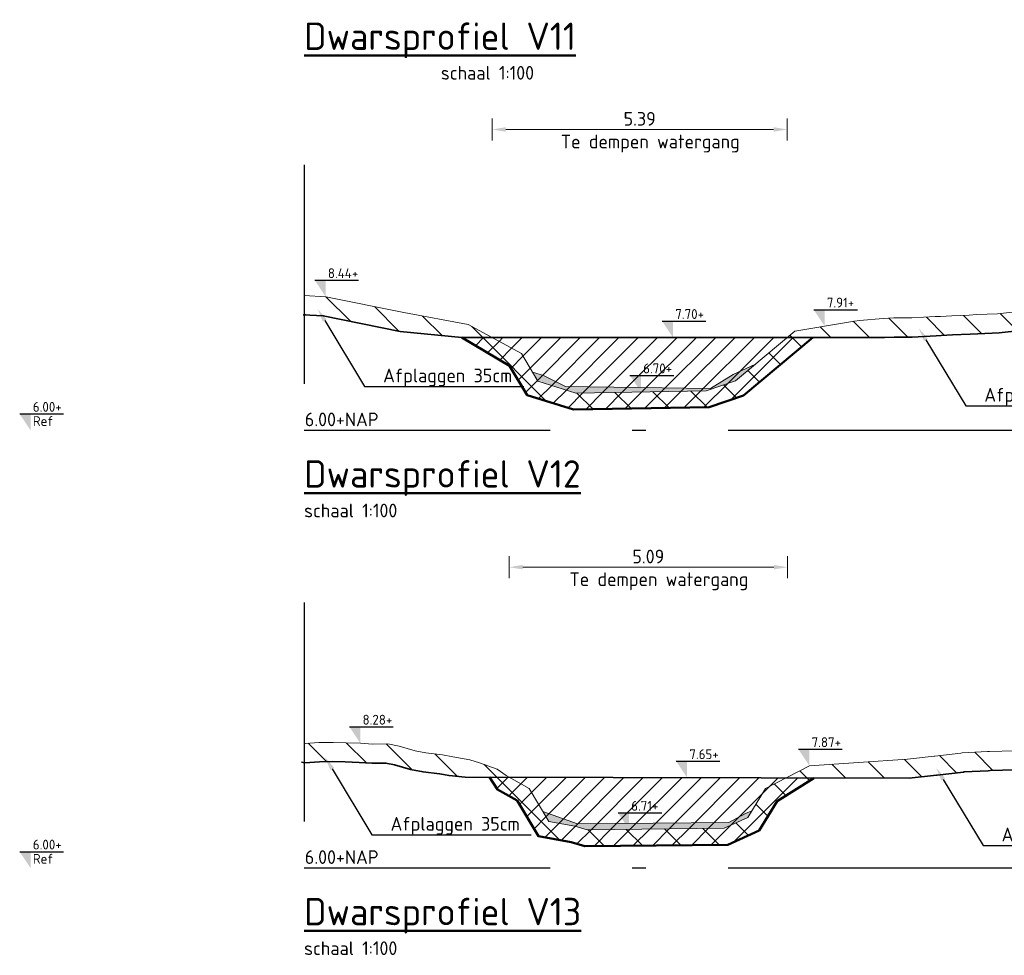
# Model space of a CAD drawing. Header units: metres. Extents: x 199581 to 207779, y 462378 to 466293.
# Tile 68 of 134: x 207293 to 207311, y 465988 to 466005. Entities that reach past the tile are written whole.
import ezdxf
from ezdxf import colors
from ezdxf.entities.mleader import LeaderData, LeaderLine
from ezdxf.math import Vec2, Vec3

# ---------------------------------------------------------------- set-up
doc = ezdxf.new("R2010")
doc.units = ezdxf.units.M
doc.linetypes.add('AL-NAP_LIJN', pattern=[15.25, 12, -1.5, 0.25, -1.5])
doc.linetypes.add('XX-AFBREEK', pattern=[7, 4, -1, 1, -1])
doc.layers.get('0').update_dxf_attribs({"lineweight": 25})
for name, color, linetype, lineweight in [('B-WE-GR-MAAIVELD-G-GRIJS', 253, 'GW-MAAIVELD', 13), ('N-WE-GW-GROND_SLIB-GD', 40, 'Continuous', 18), ('N-WE-GW-GRONDWERKLIJN-G', 90, 'Continuous', 50), ('N-WE-GW-MAAIVELD-GD', 90, 'GW-MAAIVELD', 35), ('N-WE-GW-ONTGRAVING-WERK-AD', 253, 'Continuous', 18), ('N-WE-GW-OPHOGING-WERK-AD', 82, 'Continuous', 18), ('X-XX-AL-AFBREEKLIJN-GD', 250, 'XX-AFBREEK', 25), ('X-XX-AL-M', 7, 'Continuous', 18), ('X-XX-AL-NAP-GD', 253, 'AL-NAP_LIJN', 25), ('X-XX-AL-PEILMAAT-BEST-SD', 251, 'Continuous', 25), ('X-XX-AL-PEILMAAT-SD', 7, 'Continuous', 25), ('X-XX-AL-REFERENTIE-T25', 7, 'Continuous', 25), ('X-XX-AL-T25', 7, 'Continuous', 25), ('X-XX-AL-T50', 7, 'Continuous', 50)]:
    doc.layers.add(name, color=color, linetype=linetype, lineweight=lineweight)
doc.layers.add('N-WE-GW-GROND_SLIB-AD', color=40, linetype='Continuous', lineweight=18, transparency=0.4)
doc.styles.add('NLCS-ISO', font='NLCS-ISO.ttf')
doc.styles.add('NLCS-ISO-M100-T25', font='NLCS-ISO.ttf', dxfattribs={"height": 0.25})
doc.styles.add('NLCS-ISO-M50-T25', font='NLCS-ISO.ttf', dxfattribs={"height": 0.125})
doc.styles.add('NLCS-ISO-M50-T50', font='NLCS-ISO.ttf', dxfattribs={"height": 0.25})
doc.linetypes.add('GW-MAAIVELD', pattern='A,12,[40,NLCS.SHX,S=1,R=0,X=0,Y=-0.5],12', length=24)
doc.dimstyles.new('NLCS-M100-T25-PIJL_L2_H1', dxfattribs={"dimscale": 0.1, "dimtxt": 2.5, "dimasz": 2.5, "dimexe": 2, "dimexo": 2, "dimgap": 0.7, "dimtad": 1, "dimzin": 0, "dimdsep": 46, "dimtxsty": 'NLCS-ISO-M100-T25', "dimcen": 0, "dimdle": 2, "dimclrd": 256, "dimclre": 256, "dimclrt": 256, "dimadec": 1, "dimazin": 0, "dimtfac": 1, "dimtdec": 3, "dimtofl": 0, "dimtmove": 0, "dimatfit": 3, "dimfxl": 2, "dimfxlon": 1, "dimtfillclr": 256, "dimtolj": 1, "dimtzin": 0, "dimlwd": -1, "dimlwe": -1, "dimarcsym": 0})
pattern_1 = [(135, (0, 0), (-0.3535533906, -0.3535533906), [])]
pattern_2 = [(45, (0, 0), (-0.1767766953, 0.1767766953), [])]

# ---------------------------------------------------------------- blocks, each defined once
blk = doc.blocks.new('SAL-PEILMAAT_INFRACAD_R01-SOD')
blk.add_line((-2, 3), (6, 3))
blk.add_solid([(-2, 3), (0, 3), (0, 0)])
at = {"style": 'NLCS-ISO'}
for tag, p in [('...', (0.4, 3.4)), ('REF', (0.4, 0.8))]:
    blk.add_attdef(tag, p, '', height=1.8, dxfattribs=at)
blk = doc.blocks.new('SAL-PEILMAAT_INFRACAD_H01-SOD')
blk.add_line((-2, 3), (6, 3))
blk.add_solid([(-2, 3), (0, 3), (0, 0)])
at = {"style": 'NLCS-ISO'}
blk.add_attdef('...', (0.4, 3.4), '', height=1.8, dxfattribs=at)
blk = doc.blocks.new('*D261')
at = {"layer": 'X-XX-AL-M', "transparency": 16777216}
for p, q in [((207301.598, 466002.89), (207301.598, 466003.29)), ((207306.993, 466002.89), (207306.993, 466003.29)), ((207301.848, 466003.09), (207306.743, 466003.09))]:
    blk.add_line(p, q, dxfattribs=at)
for points in [[(207301.848, 466003.132), (207301.848, 466003.049), (207301.598, 466003.09)], [(207306.743, 466003.132), (207306.743, 466003.049), (207306.993, 466003.09)]]:
    blk.add_solid(points, dxfattribs=at)
at = {"layer": 'X-XX-AL-M', "transparency": 16777216, "insert": (207304.296, 466003.285), "char_height": 0.25, "attachment_point": 5, "style": 'NLCS-ISO-M100-T25'}
blk.add_mtext('\\A1;5.39', dxfattribs=at)
blk = doc.blocks.new('*D263')
at = {"layer": 'X-XX-AL-M', "transparency": 16777216}
for p, q in [((207301.909, 465994.89), (207301.909, 465995.29)), ((207306.999, 465994.89), (207306.999, 465995.29)), ((207302.159, 465995.09), (207306.749, 465995.09))]:
    blk.add_line(p, q, dxfattribs=at)
for points in [[(207302.159, 465995.132), (207302.159, 465995.049), (207301.909, 465995.09)], [(207306.749, 465995.132), (207306.749, 465995.049), (207306.999, 465995.09)]]:
    blk.add_solid(points, dxfattribs=at)
at = {"layer": 'X-XX-AL-M', "transparency": 16777216, "insert": (207304.454, 465995.285), "char_height": 0.25, "attachment_point": 5, "style": 'NLCS-ISO-M100-T25'}
blk.add_mtext('\\A1;5.09', dxfattribs=at)

msp = doc.modelspace()

# ---------------------------------------------------------------- hatches: boundary and pattern name
at = {"layer": 'N-WE-GW-GROND_SLIB-AD'}
h = msp.add_hatch(color=256, dxfattribs=at)
h.dxf.hatch_style = 1
h.paths.add_polyline_path([(207302.336, 465998.657), (207302.538, 465998.591), (207302.942, 465998.39), (207305.591, 465998.358), (207306.006, 465998.609), (207306.412, 465998.802), (207306.046, 465998.496), (207305.512, 465998.313), (207303.126, 465998.272), (207302.436, 465998.489)])
h = msp.add_hatch(color=256, dxfattribs=at)
h.dxf.hatch_style = 1
h.paths.add_polyline_path([(207302.526, 465990.625), (207303.158, 465990.397), (207305.923, 465990.421), (207306.228, 465990.587), (207306.349, 465990.637), (207306.274, 465990.515), (207305.839, 465990.317), (207303.334, 465990.291), (207303.112, 465990.354), (207302.634, 465990.441)])
at = {"layer": 'N-WE-GW-ONTGRAVING-WERK-AD'}
h = msp.add_hatch(dxfattribs=at)
h.set_pattern_fill('AGW-WERK_ONTGRAVEN-SO', color=256, scale=0.1, pattern_type=2)
h.set_pattern_definition(pattern_1)
h.paths.add_polyline_path([(207299.919, 465999.4), (207301.042, 465999.286), (207301.598, 465999.286), (207301.16, 465999.524), (207299.986, 465999.743), (207298.555, 466000.033), (207298.161, 466000.053), (207298.161, 465999.702), (207298.512, 465999.685)])
h = msp.add_hatch(dxfattribs=at)
h.set_pattern_fill('AGW-WERK_ONTGRAVEN-SO', color=256, scale=0.1, pattern_type=2)
h.set_pattern_definition(pattern_1)
h.paths.add_polyline_path([(207319.88, 465999.589), (207320.146, 465999.596), (207320.24, 465999.598), (207320.265, 465999.599), (207320.316, 465999.598), (207320.784, 465999.598), (207321.069, 465999.593), (207321.306, 465999.586), (207321.836, 465999.587), (207322.358, 465999.609), (207322.583, 465999.602), (207322.877, 465999.591), (207323.355, 465999.6), (207323.401, 465999.601), (207323.512, 465999.598), (207323.925, 465999.584), (207324.112, 465999.588), (207324.448, 465999.589), (207324.626, 465999.586), (207324.97, 465999.582), (207325.207, 465999.579), (207325.499, 465999.577), (207325.635, 465999.58), (207326.029, 465999.601), (207326.383, 465999.607), (207326.537, 465999.603), (207326.892, 465999.594), (207327.062, 465999.588), (207327.139, 465999.588), (207327.588, 465999.581), (207327.901, 465999.58), (207328.117, 465999.582), (207328.594, 465999.591), (207328.652, 465999.591), (207329.158, 465999.584), (207329.417, 465999.581), (207329.681, 465999.583), (207330.17, 465999.569), (207330.209, 465999.568), (207330.287, 465999.57), (207330.737, 465999.585), (207330.932, 465999.587), (207331.253, 465999.579), (207331.698, 465999.586), (207331.78, 465999.588), (207331.965, 465999.586), (207332.295, 465999.579), (207332.446, 465999.575), (207332.829, 465999.571), (207333.161, 465999.584), (207333.161, 465999.834), (207332.825, 465999.821), (207332.45, 465999.825), (207332.301, 465999.829), (207331.97, 465999.836), (207331.778, 465999.838), (207331.692, 465999.836), (207331.255, 465999.83), (207330.934, 465999.837), (207330.731, 465999.835), (207330.28, 465999.82), (207330.208, 465999.818), (207330.175, 465999.819), (207329.684, 465999.833), (207329.417, 465999.831), (207329.161, 465999.834), (207328.659, 465999.841), (207328.637, 465999.841), (207328.59, 465999.841), (207328.114, 465999.832), (207327.9, 465999.83), (207327.591, 465999.831), (207327.142, 465999.838), (207327.067, 465999.838), (207326.9, 465999.844), (207326.544, 465999.853), (207326.384, 465999.857), (207326.02, 465999.851), (207325.625, 465999.83), (207325.497, 465999.827), (207325.21, 465999.829), (207324.973, 465999.832), (207324.63, 465999.836), (207324.45, 465999.839), (207324.109, 465999.838), (207323.926, 465999.834), (207323.52, 465999.847), (207323.403, 465999.851), (207323.35, 465999.85), (207322.88, 465999.841), (207322.592, 465999.852), (207322.356, 465999.859), (207321.83, 465999.837), (207321.309, 465999.836), (207321.075, 465999.843), (207320.786, 465999.848), (207320.317, 465999.848), (207320.262, 465999.849), (207320.234, 465999.848), (207320.141, 465999.846), (207319.834, 465999.838), (207319.739, 465999.837), (207319.559, 465999.835), (207319.216, 465999.837), (207318.8, 465999.846), (207318.692, 465999.846), (207318.451, 465999.848), (207318.169, 465999.848), (207318.042, 465999.846), (207317.645, 465999.845), (207317.284, 465999.85), (207317.122, 465999.848), (207316.761, 465999.836), (207316.598, 465999.83), (207316.525, 465999.833), (207316.075, 465999.851), (207315.767, 465999.847), (207315.551, 465999.844), (207315.071, 465999.842), (207315.028, 465999.842), (207315.009, 465999.842), (207314.505, 465999.836), (207314.25, 465999.843), (207313.981, 465999.857), (207313.492, 465999.846), (207313.458, 465999.845), (207313.381, 465999.843), (207312.934, 465999.827), (207312.734, 465999.818), (207312.411, 465999.797), (207311.975, 465999.801), (207311.887, 465999.8), (207311.691, 465999.796), (207311.364, 465999.784), (207311.217, 465999.766), (207310.841, 465999.72), (207310.459, 465999.706), (207310.317, 465999.697), (207310.001, 465999.684), (207309.794, 465999.674), (207309.7, 465999.669), (207309.27, 465999.646), (207308.942, 465999.645), (207308.747, 465999.637), (207308.312, 465999.597), (207308.223, 465999.588), (207307.132, 465999.404), (207306.993, 465999.288), (207308.769, 465999.288), (207308.949, 465999.295), (207309.28, 465999.296), (207309.718, 465999.32), (207309.81, 465999.324), (207310.017, 465999.334), (207310.336, 465999.347), (207310.477, 465999.356), (207310.868, 465999.371), (207311.26, 465999.418), (207311.392, 465999.435), (207311.552, 465999.482), (207315.549, 465999.482), (207316.549, 465999.482), (207316.911, 465999.12), (207317.911, 465998.92), (207318.411, 465998.92), (207319.411, 465999.12)])
h = msp.add_hatch(dxfattribs=at)
h.set_pattern_fill('AGW-WERK_ONTGRAVEN-SO', color=256, scale=0.1, pattern_type=2)
h.set_pattern_definition(pattern_1)
h.paths.add_polyline_path([(207307.461, 465999.288), (207306.993, 465999.288), (207306.046, 465998.496), (207305.512, 465998.313), (207303.126, 465998.272), (207302.436, 465998.489), (207302.133, 465998.995), (207301.598, 465999.286), (207301.042, 465999.286), (207301.918, 465998.771), (207302.238, 465998.237), (207303.083, 465997.971), (207305.565, 465998.014), (207306.196, 465998.23)])
h = msp.add_hatch(dxfattribs=at)
h.set_pattern_fill('AGW-WERK_ONTGRAVEN-SO', color=256, scale=0.1, pattern_type=2)
h.set_pattern_definition(pattern_1)
h.paths.add_polyline_path([(207300.637, 465991.316), (207300.812, 465991.282), (207301.107, 465991.253), (207301.909, 465991.251), (207301.855, 465991.281), (207301.689, 465991.396), (207301.366, 465991.516), (207301.189, 465991.568), (207300.877, 465991.626), (207300.689, 465991.662), (207300.388, 465991.695), (207300.189, 465991.733), (207299.899, 465991.817), (207299.689, 465991.859), (207299.41, 465991.856), (207299.189, 465991.872), (207298.921, 465991.882), (207298.689, 465991.888), (207298.432, 465991.883), (207298.161, 465991.867), (207298.161, 465991.519), (207298.174, 465991.517), (207298.445, 465991.534), (207298.687, 465991.538), (207298.909, 465991.532), (207299.17, 465991.522), (207299.399, 465991.506), (207299.656, 465991.508), (207299.816, 465991.477), (207300.107, 465991.393), (207300.335, 465991.349)])
h = msp.add_hatch(dxfattribs=at)
h.set_pattern_fill('AGW-WERK_ONTGRAVEN-SO', color=256, scale=0.1, pattern_type=2)
h.set_pattern_definition(pattern_1)
h.paths.add_polyline_path([(207319.869, 465991.528), (207319.949, 465991.529), (207320.2, 465991.529), (207320.442, 465991.541), (207320.691, 465991.539), (207320.924, 465991.535), (207321.196, 465991.537), (207321.419, 465991.538), (207321.699, 465991.546), (207321.903, 465991.548), (207322.189, 465991.543), (207322.386, 465991.537), (207322.693, 465991.531), (207322.878, 465991.532), (207323.195, 465991.523), (207323.386, 465991.529), (207323.71, 465991.559), (207323.857, 465991.563), (207324.189, 465991.547), (207324.356, 465991.546), (207324.709, 465991.568), (207324.842, 465991.574), (207325.184, 465991.569), (207325.313, 465991.559), (207325.691, 465991.547), (207325.809, 465991.547), (207326.183, 465991.529), (207326.299, 465991.522), (207326.702, 465991.527), (207326.798, 465991.531), (207327.194, 465991.532), (207327.277, 465991.53), (207327.692, 465991.521), (207327.779, 465991.52), (207328.21, 465991.551), (207328.267, 465991.553), (207328.698, 465991.561), (207328.74, 465991.561), (207329.191, 465991.528), (207329.665, 465991.542), (207329.693, 465991.541), (207329.728, 465991.541), (207330.207, 465991.545), (207330.701, 465991.541), (207330.71, 465991.541), (207331.081, 465991.54), (207331.195, 465991.54), (207331.201, 465991.54), (207331.692, 465991.553), (207331.703, 465991.554), (207332.166, 465991.555), (207332.188, 465991.554), (207332.663, 465991.545), (207332.703, 465991.546), (207333.161, 465991.552), (207333.161, 465991.802), (207333.15, 465991.802), (207332.697, 465991.796), (207332.661, 465991.795), (207332.197, 465991.804), (207332.172, 465991.805), (207331.697, 465991.804), (207331.683, 465991.803), (207331.197, 465991.79), (207331.082, 465991.79), (207330.705, 465991.791), (207330.697, 465991.791), (207330.216, 465991.795), (207330.197, 465991.795), (207329.709, 465991.791), (207329.664, 465991.792), (207329.196, 465991.779), (207328.749, 465991.811), (207328.696, 465991.811), (207328.26, 465991.803), (207328.196, 465991.801), (207327.771, 465991.77), (207327.696, 465991.771), (207327.282, 465991.78), (207327.196, 465991.782), (207326.793, 465991.781), (207326.696, 465991.777), (207326.304, 465991.772), (207326.196, 465991.779), (207325.815, 465991.797), (207325.696, 465991.797), (207325.326, 465991.809), (207325.195, 465991.819), (207324.837, 465991.824), (207324.695, 465991.817), (207324.348, 465991.796), (207324.195, 465991.797), (207323.859, 465991.813), (207323.695, 465991.809), (207323.37, 465991.778), (207323.195, 465991.773), (207322.881, 465991.782), (207322.695, 465991.781), (207322.392, 465991.787), (207322.195, 465991.793), (207321.903, 465991.798), (207321.695, 465991.796), (207321.414, 465991.788), (207321.194, 465991.787), (207320.925, 465991.785), (207320.694, 465991.789), (207320.436, 465991.791), (207320.194, 465991.779), (207319.947, 465991.779), (207319.694, 465991.775), (207319.458, 465991.776), (207319.194, 465991.781), (207318.97, 465991.785), (207318.694, 465991.797), (207318.481, 465991.796), (207318.194, 465991.789), (207317.992, 465991.783), (207317.693, 465991.781), (207317.503, 465991.781), (207317.193, 465991.771), (207317.014, 465991.768), (207316.693, 465991.784), (207316.525, 465991.789), (207316.193, 465991.786), (207316.036, 465991.78), (207315.693, 465991.772), (207315.547, 465991.773), (207315.193, 465991.75), (207315.058, 465991.749), (207314.693, 465991.767), (207314.569, 465991.769), (207314.193, 465991.787), (207314.08, 465991.788), (207313.692, 465991.77), (207313.591, 465991.767), (207313.192, 465991.779), (207313.102, 465991.778), (207312.692, 465991.765), (207312.613, 465991.762), (207312.192, 465991.763), (207312.124, 465991.767), (207311.692, 465991.783), (207311.635, 465991.776), (207311.192, 465991.735), (207311.146, 465991.733), (207310.692, 465991.721), (207310.657, 465991.72), (207310.192, 465991.695), (207310.168, 465991.692), (207309.691, 465991.636), (207309.679, 465991.634), (207309.19, 465991.58), (207307.399, 465991.461), (207306.971, 465991.237), (207309.221, 465991.232), (207309.72, 465991.286), (207309.734, 465991.288), (207310.216, 465991.345), (207310.228, 465991.347), (207310.67, 465991.37), (207310.701, 465991.371), (207311.155, 465991.384), (207311.212, 465991.385), (207311.545, 465991.438), (207315.543, 465991.438), (207315.704, 465991.438), (207316.046, 465991.438), (207316.216, 465991.438), (207316.542, 465991.439), (207316.911, 465991.07), (207317.911, 465990.87), (207318.411, 465990.87), (207319.411, 465991.07)])
h = msp.add_hatch(dxfattribs=at)
h.set_pattern_fill('AGW-WERK_ONTGRAVEN-SO', color=256, scale=0.1, pattern_type=2)
h.set_pattern_definition(pattern_1)
h.paths.add_polyline_path([(207306.81, 465990.815), (207307.482, 465991.236), (207306.971, 465991.237), (207306.598, 465991.042), (207306.274, 465990.515), (207305.839, 465990.317), (207303.334, 465990.291), (207303.112, 465990.354), (207302.634, 465990.441), (207302.275, 465991.048), (207301.909, 465991.251), (207301.55, 465991.252), (207301.696, 465991.026), (207302.059, 465990.825), (207302.446, 465990.171), (207303.044, 465990.062), (207303.294, 465989.991), (207305.906, 465990.018), (207306.482, 465990.28)])
at = {"layer": 'N-WE-GW-OPHOGING-WERK-AD'}
h = msp.add_hatch(dxfattribs=at)
h.set_pattern_fill('AGW-WERK_AANVULLEN-SO', color=256, scale=0.05, pattern_type=2)
h.set_pattern_definition(pattern_2)
h.paths.add_polyline_path([(207307.461, 465999.288), (207306.993, 465999.288), (207306.046, 465998.496), (207305.512, 465998.313), (207303.126, 465998.272), (207302.436, 465998.489), (207302.133, 465998.995), (207301.598, 465999.286), (207301.042, 465999.286), (207301.918, 465998.771), (207302.238, 465998.237), (207303.083, 465997.971), (207305.565, 465998.014), (207306.196, 465998.23)])
h = msp.add_hatch(dxfattribs=at)
h.set_pattern_fill('AGW-WERK_AANVULLEN-SO', color=256, scale=0.05, pattern_type=2)
h.set_pattern_definition(pattern_2)
h.paths.add_polyline_path([(207305.512, 465998.313), (207306.046, 465998.496), (207306.993, 465999.288), (207301.598, 465999.286), (207302.133, 465998.995), (207302.436, 465998.489), (207303.126, 465998.272)])
h = msp.add_hatch(dxfattribs=at)
h.set_pattern_fill('AGW-WERK_AANVULLEN-SO', color=256, scale=0.05, pattern_type=2)
h.set_pattern_definition(pattern_2)
h.paths.add_polyline_path([(207307.482, 465991.236), (207306.971, 465991.237), (207306.598, 465991.042), (207306.274, 465990.515), (207305.839, 465990.317), (207303.334, 465990.291), (207303.112, 465990.354), (207302.634, 465990.441), (207302.275, 465991.048), (207301.909, 465991.251), (207301.55, 465991.252), (207301.696, 465991.026), (207302.059, 465990.825), (207302.446, 465990.171), (207303.044, 465990.062), (207303.294, 465989.991), (207305.906, 465990.018), (207306.482, 465990.28), (207306.81, 465990.815)])
h = msp.add_hatch(dxfattribs=at)
h.set_pattern_fill('AGW-WERK_AANVULLEN-SO', color=256, scale=0.05, pattern_type=2)
h.set_pattern_definition(pattern_2)
h.paths.add_polyline_path([(207305.839, 465990.317), (207306.274, 465990.515), (207306.598, 465991.042), (207306.971, 465991.237), (207301.909, 465991.251), (207302.275, 465991.048), (207302.634, 465990.441), (207303.112, 465990.354), (207303.334, 465990.291)])

# ---------------------------------------------------------------- linework, layer by layer
at = {"layer": 'B-WE-GR-MAAIVELD-G-GRIJS', "flags": 128}
for points in [[(207298.161, 466000.053), (207298.555, 466000.033), (207299.986, 465999.743), (207301.16, 465999.524), (207302.133, 465998.995), (207302.436, 465998.489), (207303.126, 465998.272), (207305.512, 465998.313), (207306.046, 465998.496), (207307.132, 465999.404), (207308.223, 465999.588), (207308.312, 465999.597), (207308.747, 465999.637), (207308.942, 465999.645), (207309.27, 465999.646), (207309.7, 465999.669), (207309.794, 465999.674), (207310.001, 465999.684), (207310.317, 465999.697), (207310.459, 465999.706), (207310.841, 465999.72), (207311.217, 465999.766), (207311.364, 465999.784), (207311.691, 465999.796), (207311.887, 465999.8), (207311.975, 465999.801), (207312.411, 465999.797), (207312.734, 465999.818), (207312.934, 465999.827), (207313.381, 465999.843), (207313.458, 465999.845), (207313.492, 465999.846), (207313.981, 465999.857), (207314.25, 465999.843), (207314.505, 465999.836), (207315.009, 465999.842), (207315.028, 465999.842), (207315.071, 465999.842), (207315.551, 465999.844), (207315.767, 465999.847), (207316.075, 465999.851), (207316.525, 465999.833), (207316.598, 465999.83), (207316.761, 465999.836), (207317.122, 465999.848), (207317.284, 465999.85), (207317.645, 465999.845), (207318.042, 465999.846), (207318.169, 465999.848), (207318.451, 465999.848), (207318.692, 465999.846), (207318.8, 465999.846), (207319.216, 465999.837), (207319.559, 465999.835), (207319.739, 465999.837), (207319.834, 465999.838), (207320.141, 465999.846), (207320.234, 465999.848), (207320.262, 465999.849), (207320.317, 465999.848), (207320.786, 465999.848), (207321.075, 465999.843), (207321.309, 465999.836), (207321.83, 465999.837), (207322.356, 465999.859), (207322.592, 465999.852), (207322.88, 465999.841), (207323.35, 465999.85), (207323.403, 465999.851), (207323.52, 465999.847), (207323.926, 465999.834), (207324.109, 465999.838), (207324.45, 465999.839), (207324.63, 465999.836), (207324.973, 465999.832), (207325.21, 465999.829), (207325.497, 465999.827), (207325.625, 465999.83), (207326.02, 465999.851), (207326.384, 465999.857), (207326.544, 465999.853), (207326.9, 465999.844), (207327.067, 465999.838), (207327.142, 465999.838), (207327.591, 465999.831), (207327.9, 465999.83), (207328.114, 465999.832), (207328.59, 465999.841), (207328.637, 465999.841), (207328.659, 465999.841), (207329.161, 465999.834), (207329.417, 465999.831), (207329.684, 465999.833), (207330.175, 465999.819), (207330.208, 465999.818), (207330.28, 465999.82), (207330.731, 465999.835), (207330.934, 465999.837), (207331.255, 465999.83), (207331.692, 465999.836), (207331.778, 465999.838), (207331.97, 465999.836), (207332.301, 465999.829), (207332.45, 465999.825), (207332.825, 465999.821), (207333.161, 465999.834)], [(207298.161, 465991.873), (207298.188, 465991.869), (207298.432, 465991.883), (207298.689, 465991.888), (207298.921, 465991.882), (207299.189, 465991.872), (207299.41, 465991.856), (207299.689, 465991.859), (207299.899, 465991.817), (207300.189, 465991.733), (207300.388, 465991.695), (207300.689, 465991.662), (207300.877, 465991.626), (207301.189, 465991.568), (207301.366, 465991.516), (207301.689, 465991.396), (207301.855, 465991.281), (207302.275, 465991.048), (207302.634, 465990.441), (207303.112, 465990.354), (207303.334, 465990.291), (207305.839, 465990.317), (207306.274, 465990.515), (207306.598, 465991.042), (207307.399, 465991.461), (207309.19, 465991.58), (207309.679, 465991.634), (207309.691, 465991.636), (207310.168, 465991.692), (207310.192, 465991.695), (207310.657, 465991.72), (207310.692, 465991.721), (207311.146, 465991.733), (207311.192, 465991.735), (207311.635, 465991.776), (207311.692, 465991.783), (207312.124, 465991.767), (207312.192, 465991.763), (207312.613, 465991.762), (207312.692, 465991.765), (207313.102, 465991.778), (207313.192, 465991.779), (207313.591, 465991.767), (207313.692, 465991.77), (207314.08, 465991.788), (207314.193, 465991.787), (207314.569, 465991.769), (207314.693, 465991.767), (207315.058, 465991.749), (207315.193, 465991.75), (207315.547, 465991.773), (207315.693, 465991.772), (207316.036, 465991.78), (207316.193, 465991.786), (207316.525, 465991.789), (207316.693, 465991.784), (207317.014, 465991.768), (207317.193, 465991.771), (207317.503, 465991.781), (207317.693, 465991.781), (207317.992, 465991.783), (207318.194, 465991.789), (207318.481, 465991.796), (207318.694, 465991.797), (207318.97, 465991.785), (207319.194, 465991.781), (207319.458, 465991.776), (207319.694, 465991.775), (207319.947, 465991.779), (207320.194, 465991.779), (207320.436, 465991.791), (207320.694, 465991.789), (207320.925, 465991.785), (207321.194, 465991.787), (207321.414, 465991.788), (207321.695, 465991.796), (207321.903, 465991.798), (207322.195, 465991.793), (207322.392, 465991.787), (207322.695, 465991.781), (207322.881, 465991.782), (207323.195, 465991.773), (207323.37, 465991.778), (207323.695, 465991.809), (207323.859, 465991.813), (207324.195, 465991.797), (207324.348, 465991.796), (207324.695, 465991.817), (207324.837, 465991.824), (207325.195, 465991.819), (207325.326, 465991.809), (207325.696, 465991.797), (207325.815, 465991.797), (207326.196, 465991.779), (207326.304, 465991.772), (207326.696, 465991.777), (207326.793, 465991.781), (207327.196, 465991.782), (207327.282, 465991.78), (207327.696, 465991.771), (207327.771, 465991.77), (207328.196, 465991.801), (207328.26, 465991.803), (207328.696, 465991.811), (207328.749, 465991.811), (207329.196, 465991.779), (207329.664, 465991.792), (207329.697, 465991.791), (207329.727, 465991.791), (207330.197, 465991.795), (207330.216, 465991.795), (207330.697, 465991.791), (207330.705, 465991.791), (207331.082, 465991.79), (207331.194, 465991.79), (207331.197, 465991.79), (207331.683, 465991.803), (207331.697, 465991.804), (207332.172, 465991.805), (207332.197, 465991.804), (207332.661, 465991.795), (207332.697, 465991.796), (207333.15, 465991.802), (207333.161, 465991.802)]]:
    msp.add_lwpolyline(points, dxfattribs=at)
at = {"layer": 'N-WE-GW-GROND_SLIB-GD', "flags": 128}
for points in [[(207302.336, 465998.657), (207302.538, 465998.591), (207302.942, 465998.39), (207305.591, 465998.358), (207306.006, 465998.609), (207306.412, 465998.802), (207306.046, 465998.496), (207305.512, 465998.313), (207303.126, 465998.272), (207302.436, 465998.489)], [(207302.526, 465990.625), (207303.158, 465990.397), (207305.923, 465990.421), (207306.228, 465990.587), (207306.349, 465990.637), (207306.274, 465990.515), (207305.839, 465990.317), (207303.334, 465990.291), (207303.112, 465990.354), (207302.634, 465990.441)]]:
    msp.add_lwpolyline(points, close=True, dxfattribs=at)
at = {"layer": 'N-WE-GW-GRONDWERKLIJN-G', "flags": 128}
for points in [[(207301.042, 465999.286), (207301.918, 465998.771), (207302.238, 465998.237), (207303.083, 465997.971), (207305.565, 465998.014), (207306.196, 465998.23), (207307.461, 465999.288)], [(207301.55, 465991.252), (207301.696, 465991.026), (207302.059, 465990.825), (207302.446, 465990.171), (207303.044, 465990.062), (207303.294, 465989.991), (207305.906, 465990.018), (207306.482, 465990.28), (207306.81, 465990.815), (207307.482, 465991.236)]]:
    msp.add_lwpolyline(points, dxfattribs=at)
at = {"layer": 'N-WE-GW-MAAIVELD-GD', "flags": 128}
for points in [[(207298.144, 465999.703), (207298.512, 465999.685), (207299.919, 465999.4), (207301.042, 465999.286), (207308.769, 465999.288), (207308.949, 465999.295), (207309.28, 465999.296), (207309.718, 465999.32), (207309.81, 465999.324), (207310.017, 465999.334), (207310.336, 465999.347), (207310.477, 465999.356), (207310.868, 465999.371), (207311.26, 465999.418), (207311.392, 465999.435), (207311.552, 465999.482), (207311.892, 465999.482), (207311.975, 465999.482), (207312.42, 465999.482), (207312.754, 465999.482), (207312.949, 465999.482), (207313.392, 465999.482), (207313.467, 465999.482), (207313.5, 465999.482), (207313.976, 465999.482), (207314.237, 465999.482), (207314.502, 465999.482), (207315.009, 465999.482), (207315.027, 465999.482), (207315.073, 465999.482), (207315.399, 465999.482), (207315.472, 465999.482), (207315.535, 465999.482), (207315.549, 465999.482), (207316.549, 465999.482)], [(207298.111, 465991.526), (207298.174, 465991.517), (207298.445, 465991.534), (207298.687, 465991.538), (207298.909, 465991.532), (207299.17, 465991.522), (207299.399, 465991.506), (207299.656, 465991.508), (207299.816, 465991.477), (207300.107, 465991.393), (207300.335, 465991.349), (207300.637, 465991.316), (207300.812, 465991.282), (207301.107, 465991.253), (207309.221, 465991.232), (207309.72, 465991.286), (207309.734, 465991.288), (207310.216, 465991.345), (207310.228, 465991.347), (207310.67, 465991.37), (207310.701, 465991.371), (207311.155, 465991.384), (207311.212, 465991.385), (207311.545, 465991.438), (207311.707, 465991.438), (207312.106, 465991.438), (207312.181, 465991.438), (207312.617, 465991.438), (207312.703, 465991.438), (207313.109, 465991.438), (207313.188, 465991.438), (207313.589, 465991.438), (207313.704, 465991.438), (207314.086, 465991.438), (207314.182, 465991.438), (207314.557, 465991.438), (207314.681, 465991.438), (207315.05, 465991.438), (207315.205, 465991.438), (207315.543, 465991.438), (207315.704, 465991.438), (207316.046, 465991.438), (207316.216, 465991.438), (207316.521, 465991.439), (207316.543, 465991.438)]]:
    msp.add_lwpolyline(points, dxfattribs=at)
at = {"layer": 'X-XX-AL-AFBREEKLIJN-GD', "flags": 128}
for points in [[(207298.161, 466002.444), (207298.161, 465998.444)], [(207298.161, 465994.444), (207298.161, 465990.444)]]:
    msp.add_lwpolyline(points, dxfattribs=at)
at = {"layer": 'X-XX-AL-NAP-GD', "flags": 128}
for points in [[(207333.161, 465997.59), (207298.161, 465997.59)], [(207333.161, 465989.59), (207298.161, 465989.59)]]:
    msp.add_lwpolyline(points, dxfattribs=at)

# ---------------------------------------------------------------- block references
at = {"layer": 'X-XX-AL-PEILMAAT-BEST-SD', "xscale": 0.1, "yscale": 0.1, "zscale": 0.1}
for p, values in [((207298.555, 466000.033), {'...': '8.44+'}), ((207307.678, 465999.496), {'...': '7.91+'}), ((207304.319, 465998.293), {'...': '6.70+'}), ((207299.189, 465991.872), {'...': '8.28+'}), ((207307.399, 465991.461), {'...': '7.87+'}), ((207304.101, 465990.299), {'...': '6.71+'})]:
    msp.add_blockref('SAL-PEILMAAT_INFRACAD_H01-SOD', p, dxfattribs=at).add_auto_attribs(values)
at = {"layer": 'X-XX-AL-PEILMAAT-SD', "xscale": 0.1, "yscale": 0.1, "zscale": 0.1}
for name, p, values in [('SAL-PEILMAAT_INFRACAD_H01-SOD', (207304.906, 465999.287), {'...': '7.70+'}), ('SAL-PEILMAAT_INFRACAD_R01-SOD', (207293.161, 465997.59), {'...': '6.00+', 'REF': 'Ref'}), ('SAL-PEILMAAT_INFRACAD_H01-SOD', (207305.164, 465991.242), {'...': '7.65+'}), ('SAL-PEILMAAT_INFRACAD_R01-SOD', (207293.161, 465989.59), {'...': '6.00+', 'REF': 'Ref'})]:
    msp.add_blockref(name, p, dxfattribs=at).add_auto_attribs(values)

# ---------------------------------------------------------------- texts
at = {"layer": 'X-XX-AL-REFERENTIE-T25', "char_height": 0.25, "attachment_point": 1, "style": 'NLCS-ISO-M100-T25'}
for insert in [(207302.854, 466002.995), (207303.012, 465994.995)]:
    msp.add_mtext_dynamic_manual_height_columns('Te dempen watergang', width=3.84848, gutter_width=1.25, heights=[0], dxfattribs=dict(at, insert=insert))
at = {"layer": 'X-XX-AL-T25', "char_height": 0.25, "attachment_point": 1}
for s, width, insert, style in [('schaal 1:100', 2.05218, (207300.661, 466004.251), 'NLCS-ISO-M50-T25'), ('6.00+NAP', 2.46829, (207298.174, 465997.916), 'NLCS-ISO-M100-T25'), ('schaal 1:100', 2.05218, (207298.161, 465996.251), 'NLCS-ISO-M50-T25'), ('6.00+NAP', 2.46829, (207298.174, 465989.916), 'NLCS-ISO-M100-T25'), ('schaal 1:100', 2.05218, (207298.161, 465988.251), 'NLCS-ISO-M50-T25')]:
    msp.add_mtext_dynamic_manual_height_columns(s, width=width, gutter_width=1.25, heights=[0], dxfattribs=dict(at, insert=insert, style=style))
at = {"layer": 'X-XX-AL-T50', "char_height": 0.5, "attachment_point": 1, "style": 'NLCS-ISO-M50-T50'}
for s, insert in [('{\\LDwarsprofiel V11}', (207298.161, 466005.045)), ('{\\LDwarsprofiel V12}', (207298.161, 465997.045)), ('{\\LDwarsprofiel V13}', (207298.161, 465989.045))]:
    msp.add_mtext_dynamic_manual_height_columns(s, width=18.27556, gutter_width=2.5, heights=[0], dxfattribs=dict(at, insert=insert))

# ---------------------------------------------------------------- dimensions: what is measured, and where the dimension line sits
at = {"layer": 'X-XX-AL-M'}
for base, p1, p2, picture, middle in [((207306.9928, 466003.0902), (207301.5984, 465999.2861), (207306.9928, 465999.2876), '*D261', (207304.2956, 466003.2852)), ((207306.999, 465995.09), (207301.909, 465991.251), (207306.999, 465991.252), '*D263', (207304.454, 465995.285))]:
    dim = msp.add_linear_dim(base=base, p1=p1, p2=p2, dimstyle='NLCS-M100-T25-PIJL_L2_H1', dxfattribs=at)
    dim.commit()
    dim.dimension.update_dxf_attribs({"geometry": picture, "text_midpoint": middle})

# ---------------------------------------------------------------- leaders
at = {"layer": 'X-XX-AL-REFERENTIE-T25'}
ml = msp.add_multileader_mtext('Standard', dxfattribs=at)
ml.set_content('Afplaggen 35cm', color=256, style='NLCS-ISO-M100-T25')
ml.set_leader_properties(color=256, linetype='ByLayer', lineweight=-1)
ml.build(insert=Vec2(0, 0))
ml.multileader.update_dxf_attribs({"text_left_attachment_type": 5, "text_right_attachment_type": 5, "dogleg_length": 0.25, "arrow_head_size": 0.25})
ctx = ml.context
ctx.base_point, ctx.char_height, ctx.arrow_head_size, ctx.landing_gap_size, ctx.plane_origin = Vec3(207299.516, 465998.394), 0.25, 0.25, 0.09, Vec3(207298.409, 465999.811)
ctx.left_attachment, ctx.right_attachment = 5, 5
notes = []
notes.append((ctx, [(1, (1, 1, 0), (207299.266, 465998.394), (1, 0), 0.25, [(0, [(207298.409, 465999.811)], 0, [])])]))
ctx.mtext.insert, ctx.mtext.flow_direction = Vec3(207299.606, 465998.719), 5
ml = msp.add_multileader_mtext('Standard', dxfattribs=at)
ml.set_content('Afplaggen 35cm', color=256, style='NLCS-ISO-M100-T25')
ml.set_leader_properties(color=256, linetype='ByLayer', lineweight=-1)
ml.build(insert=Vec2(0, 0))
ml.multileader.update_dxf_attribs({"text_left_attachment_type": 5, "text_right_attachment_type": 5, "dogleg_length": 0.25, "arrow_head_size": 0.25})
ctx = ml.context
ctx.base_point, ctx.char_height, ctx.arrow_head_size, ctx.landing_gap_size, ctx.plane_origin = Vec3(207310.507, 465998.041), 0.25, 0.25, 0.09, Vec3(207309.4, 465999.458)
ctx.left_attachment, ctx.right_attachment = 5, 5
notes.append((ctx, [(1, (1, 1, 0), (207310.257, 465998.041), (1, 0), 0.25, [(0, [(207309.4, 465999.458)], 0, [])])]))
ctx.mtext.insert, ctx.mtext.flow_direction = Vec3(207310.597, 465998.366), 5
ml = msp.add_multileader_mtext('Standard', dxfattribs=at)
ml.set_content('Afplaggen 35cm', color=256, style='NLCS-ISO-M100-T25')
ml.set_leader_properties(color=256, linetype='ByLayer', lineweight=-1)
ml.build(insert=Vec2(0, 0))
ml.multileader.update_dxf_attribs({"text_left_attachment_type": 5, "text_right_attachment_type": 5, "dogleg_length": 0.25, "arrow_head_size": 0.25})
ctx = ml.context
ctx.base_point, ctx.char_height, ctx.arrow_head_size, ctx.landing_gap_size, ctx.plane_origin = Vec3(207299.652, 465990.2), 0.25, 0.25, 0.09, Vec3(207298.545, 465991.617)
ctx.left_attachment, ctx.right_attachment = 5, 5
notes.append((ctx, [(1, (1, 1, 0), (207299.402, 465990.2), (1, 0), 0.25, [(0, [(207298.545, 465991.617)], 0, [])])]))
ctx.mtext.insert, ctx.mtext.flow_direction = Vec3(207299.742, 465990.525), 5
ml = msp.add_multileader_mtext('Standard', dxfattribs=at)
ml.set_content('Afplaggen 35cm', color=256, style='NLCS-ISO-M100-T25')
ml.set_leader_properties(color=256, linetype='ByLayer', lineweight=-1)
ml.build(insert=Vec2(0, 0))
ml.multileader.update_dxf_attribs({"text_left_attachment_type": 5, "text_right_attachment_type": 5, "dogleg_length": 0.25, "arrow_head_size": 0.25})
ctx = ml.context
ctx.base_point, ctx.char_height, ctx.arrow_head_size, ctx.landing_gap_size, ctx.plane_origin = Vec3(207310.824, 465990.005), 0.25, 0.25, 0.09, Vec3(207309.718, 465991.423)
ctx.left_attachment, ctx.right_attachment = 5, 5
notes.append((ctx, [(1, (1, 1, 0), (207310.574, 465990.005), (1, 0), 0.25, [(0, [(207309.718, 465991.423)], 0, [])])]))
ctx.mtext.insert, ctx.mtext.flow_direction = Vec3(207310.914, 465990.33), 5
for ctx, leaders in notes:
    for number, flags, end, landing, length, lines in leaders:
        leader = LeaderData()
        leader.index, (leader.has_last_leader_line, leader.has_dogleg_vector, leader.attachment_direction) = number, flags
        leader.last_leader_point, leader.dogleg_vector, leader.dogleg_length = Vec3(end), Vec3(landing), length
        for number, points, colour, breaks in lines:
            line = LeaderLine()
            line.index, line.vertices, line.color, line.breaks = number, Vec3.list(points), colors.encode_raw_color(colour), breaks
            leader.lines.append(line)
        ctx.leaders.append(leader)

doc.saveas('drawing.dxf')
